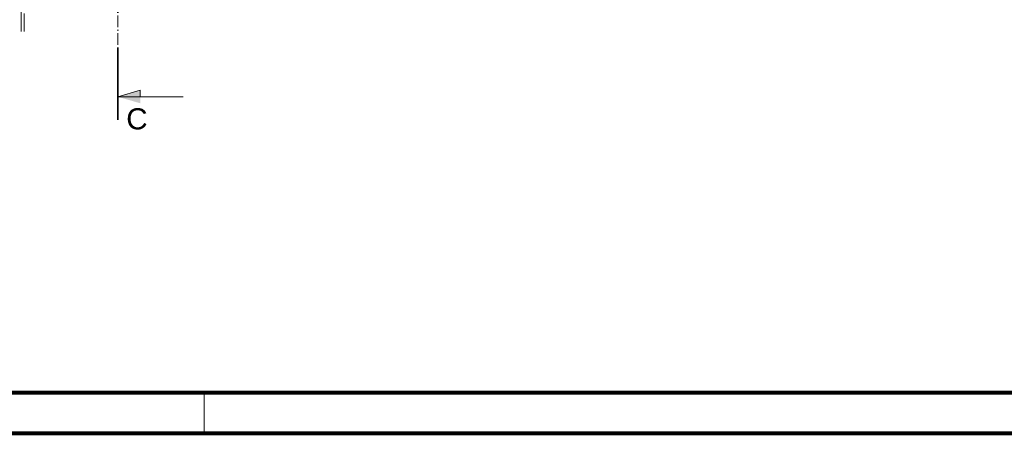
# Model space of a CAD drawing. Header units: millimetres. Extents: x 11149 to 111407, y -107619 to -23630.
# Tile 126 of 245: x 13025 to 14237, y -26605 to -26093. Entities that reach past the tile are written whole.
import ezdxf

# ---------------------------------------------------------------- set-up
doc = ezdxf.new("R2010")
doc.units = ezdxf.units.MM
doc.header["$LTSCALE"] = 2
doc.linetypes.add('ACAD_ISO10W100', pattern=[18, 12, -3, 0, -3])
doc.linetypes.add('HIDDENX2', pattern=[19.05, 12.7, -6.35])
for name, color, linetype, lineweight in [('0_OPIS', 7, 'Continuous', 13), ('3DPLAN_A_WYSOKOŚCI ZMIANA', 144, 'HIDDENX2', 5), ('A_TXT', 7, 'Continuous', 0)]:
    doc.layers.add(name, color=color, linetype=linetype, lineweight=lineweight)
doc.styles.add('TABEL1', font='txt')

msp = doc.modelspace()

# ---------------------------------------------------------------- hatches: boundary and pattern name
at = {"layer": 'A_TXT', "ltscale": 0.2}
h = msp.add_hatch(color=256, dxfattribs=at)
h.paths.add_polyline_path([(13173.29, -26188.22), (13145.72, -26188.22), (13173.29, -26196.21)])
h.paths.add_polyline_path([(13173.29, -26180.24), (13145.72, -26188.22), (13173.29, -26188.22)])

# ---------------------------------------------------------------- linework, layer by layer
at = {"layer": '0_OPIS'}
msp.add_line((13251.87, -26602.55), (13251.87, -26552.55), dxfattribs=at)
at = {"layer": '0_OPIS', "const_width": 5}
for points in [[(11151.87, -23632.55), (17451.87, -23632.55), (17451.87, -26602.55), (11151.87, -26602.55)], [(11451.87, -23682.55), (17401.87, -23682.55), (17401.87, -26552.55), (11451.87, -26552.55)]]:
    msp.add_lwpolyline(points, close=True, dxfattribs=at)
at = {"layer": '3DPLAN_A_WYSOKOŚCI ZMIANA'}
for p, q in [((13026.62, -26107.75), (13026.62, -23837.92)), ((13030.61, -23837.92), (13030.61, -26107.75))]:
    msp.add_line(p, q, dxfattribs=at)
at = {"layer": 'A_TXT', "linetype": 'ACAD_ISO10W100', "ltscale": 0.6}
msp.add_line((13145.72, -25719.24), (13145.72, -26188.22), dxfattribs=at)
at = {"layer": 'A_TXT', "lineweight": 35, "ltscale": 0.2}
msp.add_line((13145.72, -26127.99), (13145.72, -26216.59), dxfattribs=at)
at = {"layer": 'A_TXT', "ltscale": 0.2}
for p, q in [((13145.72, -26188.22), (13173.29, -26180.24)), ((13145.72, -26188.22), (13225.98, -26188.22)), ((13173.29, -26180.24), (13173.29, -26188.22))]:
    msp.add_line(p, q, dxfattribs=at)
at = {"layer": 'A_TXT', "lineweight": 35, "ltscale": 0.2, "const_width": 2}
msp.add_lwpolyline([(13145.72, -26127.99), (13145.72, -26216.59)], dxfattribs=at)

# ---------------------------------------------------------------- texts
at = {"layer": 'A_TXT', "ltscale": 0.2, "insert": (13156.13, -26228.75), "char_height": 26, "width": 72.9007, "attachment_point": 7, "style": 'TABEL1'}
msp.add_mtext('{\\fArial|b0|i0|c238|p34;C}', dxfattribs=at)

doc.saveas('drawing.dxf')
